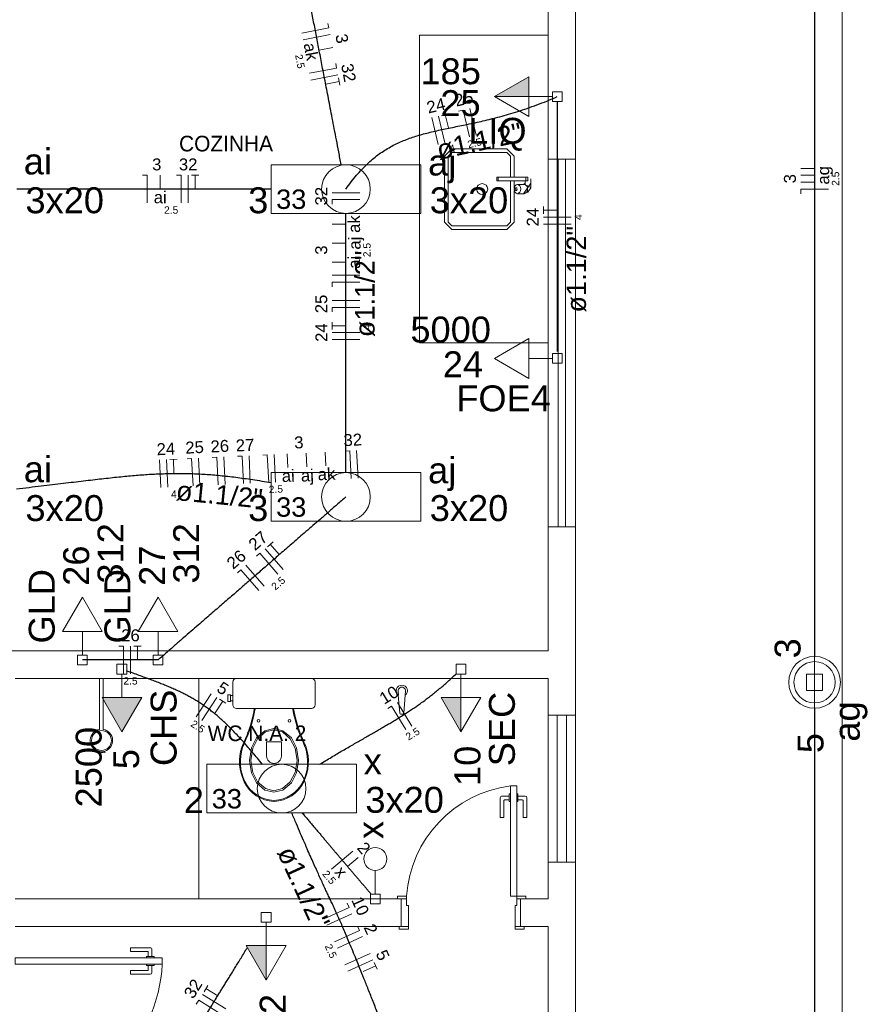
# Model space of a CAD drawing. Header units: millimetres. Extents: x -11 to 95, y -28 to 98.
# Tile 9 of 22: x 15 to 24, y 27 to 37. Entities that reach past the tile are written whole.
import ezdxf

# ---------------------------------------------------------------- set-up
doc = ezdxf.new("R2010")
doc.units = ezdxf.units.MM
doc.header["$MEASUREMENT"] = 0
doc.linetypes.add('DOT2', pattern=[3.175, 0, -3.175])
for name, color, linetype, lineweight in [('ARQ-PISO', 8, 'Continuous', 5), ('EL-Condutos', 4, 'Continuous', 30), ('EL-Fios', 9, 'Continuous', 20), ('EL-Textos condutos', 7, 'Continuous', 20), ('EL-Textos fios', 7, 'Continuous', 20), ('EL-Textos pontos', 5, 'Continuous', 20), ('MB ALVENARIA', 7, 'Continuous', 20), ('MB ESQUADRIA', 7, 'Continuous', 20), ('MB MOBILIÁRIO', 8, 'Continuous', 5), ('MB TEXTO 0', 7, 'Continuous', 20), ('P-SIMBOL', 5, 'Continuous', 20)]:
    doc.layers.add(name, color=color, linetype=linetype, lineweight=lineweight)
doc.styles.add('Arial', font='txt')
doc.styles.add('AvantGardeBkBT', font='txt')

msp = doc.modelspace()

# ---------------------------------------------------------------- hatches: boundary and pattern name
at = {"layer": 'P-SIMBOL', "linetype": 'Continuous'}
for points in [[(20.605, 36.535), (20.23, 36.535), (20.605, 36.752)], [(15.956, 29.991), (16.172, 29.616), (16.389, 29.991)], [(19.865, 29.991), (19.865, 29.616), (19.648, 29.991)], [(17.744, 27.289), (17.744, 26.914), (17.527, 27.289)]]:
    msp.add_hatch(color=256, dxfattribs=at).paths.add_polyline_path(points)

# ---------------------------------------------------------------- linework, layer by layer
at = {"layer": 'ARQ-PISO'}
msp.add_lwpolyline([(17.011, 30.2), (17.011, 27.798)], dxfattribs=at)
at = {"layer": 'EL-Condutos', "linetype": 'DOT2', "ltscale": 0.05}
msp.add_spline([(0.672, 0.103), (1.512, 4.041), (2.298, 7.726), (3.033, 11.175), (3.723, 14.407), (4.369, 17.44), (4.978, 20.293), (5.551, 22.982), (6.094, 25.527), (6.609, 27.945), (7.102, 30.254), (7.575, 32.474), (8.033, 34.62), (8.479, 36.713), (8.918, 38.769), (9.352, 40.807), (9.787, 42.846), (10.225, 44.902), (10.672, 46.994), (11.129, 49.141), (11.603, 51.36), (12.095, 53.67), (12.611, 56.088), (13.153, 58.633), (13.727, 61.322), (14.335, 64.174), (14.982, 67.208), (15.671, 70.44), (16.407, 73.889), (17.192, 77.573), (18.032, 81.511)], degree=3, dxfattribs=at)
at = {"layer": 'EL-Condutos', "linetype": 'Continuous'}
for points in [[(23.716, 40.545), (23.716, 40.064), (23.716, 39.613), (23.716, 39.19), (23.716, 38.792), (23.716, 38.417), (23.716, 38.064), (23.716, 37.73), (23.716, 37.413), (23.716, 37.111), (23.716, 36.821), (23.716, 36.542), (23.716, 36.272), (23.716, 36.008), (23.716, 35.748), (23.716, 35.491), (23.716, 35.233), (23.716, 34.974), (23.716, 34.71), (23.716, 34.439), (23.716, 34.16), (23.716, 33.871), (23.716, 33.569), (23.716, 33.252), (23.716, 32.917), (23.716, 32.564), (23.716, 32.19), (23.716, 31.792), (23.716, 31.368), (23.716, 30.917), (23.716, 30.436)], [(18.561, 35.796), (18.534, 35.933), (18.509, 36.063), (18.486, 36.185), (18.463, 36.301), (18.442, 36.411), (18.422, 36.515), (18.403, 36.614), (18.385, 36.708), (18.367, 36.799), (18.35, 36.886), (18.334, 36.971), (18.318, 37.053), (18.303, 37.133), (18.287, 37.213), (18.272, 37.292), (18.257, 37.37), (18.242, 37.45), (18.226, 37.53), (18.21, 37.613), (18.194, 37.697), (18.177, 37.784), (18.16, 37.875), (18.141, 37.969), (18.122, 38.068), (18.102, 38.172), (18.081, 38.282), (18.059, 38.398), (18.035, 38.52), (18.01, 38.65), (17.984, 38.788)], [(18.613, 35.528), (18.67, 35.606), (18.727, 35.678), (18.785, 35.742), (18.843, 35.801), (18.902, 35.853), (18.961, 35.9), (19.021, 35.942), (19.082, 35.979), (19.144, 36.013), (19.208, 36.042), (19.272, 36.069), (19.338, 36.093), (19.406, 36.114), (19.475, 36.133), (19.546, 36.151), (19.619, 36.168), (19.694, 36.184), (19.772, 36.2), (19.851, 36.216), (19.933, 36.233), (20.018, 36.251), (20.105, 36.27), (20.195, 36.292), (20.288, 36.316), (20.384, 36.343), (20.483, 36.373), (20.585, 36.407), (20.691, 36.445), (20.801, 36.487), (20.914, 36.535)], [(20.914, 36.481), (20.914, 36.351), (20.914, 36.228), (20.914, 36.113), (20.914, 36.006), (20.914, 35.904), (20.914, 35.809), (20.914, 35.718), (20.914, 35.633), (20.914, 35.551), (20.914, 35.473), (20.914, 35.398), (20.914, 35.325), (20.914, 35.254), (20.914, 35.184), (20.914, 35.115), (20.914, 35.046), (20.914, 34.976), (20.914, 34.905), (20.914, 34.833), (20.914, 34.758), (20.914, 34.68), (20.914, 34.599), (20.914, 34.514), (20.914, 34.424), (20.914, 34.33), (20.914, 34.229), (20.914, 34.122), (20.914, 34.009), (20.914, 33.888), (20.914, 33.758)], [(17.794, 35.528), (17.678, 35.528), (17.566, 35.528), (17.459, 35.528), (17.357, 35.528), (17.258, 35.528), (17.163, 35.528), (17.072, 35.528), (16.983, 35.528), (16.896, 35.528), (16.812, 35.528), (16.73, 35.528), (16.649, 35.528), (16.569, 35.528), (16.49, 35.528), (16.411, 35.528), (16.332, 35.528), (16.253, 35.528), (16.173, 35.528), (16.092, 35.528), (16.01, 35.528), (15.926, 35.528), (15.839, 35.528), (15.75, 35.528), (15.659, 35.528), (15.564, 35.528), (15.465, 35.528), (15.363, 35.528), (15.256, 35.528), (15.144, 35.528), (15.028, 35.528)], [(18.613, 32.44), (18.613, 32.57), (18.613, 32.692), (18.613, 32.807), (18.613, 32.917), (18.613, 33.02), (18.613, 33.118), (18.613, 33.211), (18.613, 33.301), (18.613, 33.386), (18.613, 33.469), (18.613, 33.548), (18.613, 33.626), (18.613, 33.702), (18.613, 33.777), (18.613, 33.852), (18.613, 33.927), (18.613, 34.002), (18.613, 34.078), (18.613, 34.156), (18.613, 34.235), (18.613, 34.318), (18.613, 34.403), (18.613, 34.493), (18.613, 34.586), (18.613, 34.684), (18.613, 34.787), (18.613, 34.897), (18.613, 35.012), (18.613, 35.134), (18.613, 35.264)], [(15.024, 32.264), (15.162, 32.28), (15.292, 32.296), (15.417, 32.31), (15.535, 32.325), (15.647, 32.338), (15.754, 32.351), (15.857, 32.363), (15.954, 32.374), (16.048, 32.384), (16.138, 32.394), (16.225, 32.402), (16.309, 32.41), (16.39, 32.416), (16.469, 32.422), (16.547, 32.426), (16.624, 32.429), (16.699, 32.431), (16.775, 32.432), (16.85, 32.432), (16.926, 32.43), (17.003, 32.427), (17.081, 32.423), (17.16, 32.417), (17.242, 32.409), (17.326, 32.401), (17.413, 32.39), (17.503, 32.378), (17.597, 32.365), (17.695, 32.349), (17.798, 32.332)], [(18.613, 32.176), (18.513, 32.09), (18.421, 32.01), (18.334, 31.934), (18.253, 31.864), (18.177, 31.798), (18.105, 31.736), (18.037, 31.677), (17.973, 31.621), (17.912, 31.569), (17.854, 31.518), (17.799, 31.47), (17.745, 31.423), (17.692, 31.377), (17.64, 31.332), (17.589, 31.288), (17.538, 31.244), (17.486, 31.199), (17.434, 31.153), (17.38, 31.106), (17.324, 31.058), (17.266, 31.007), (17.205, 30.955), (17.141, 30.899), (17.073, 30.84), (17.002, 30.778), (16.925, 30.712), (16.844, 30.642), (16.757, 30.566), (16.665, 30.486), (16.566, 30.4)], [(16.566, 30.4), (16.526, 30.4), (16.489, 30.4), (16.454, 30.4), (16.421, 30.4), (16.39, 30.4), (16.361, 30.4), (16.334, 30.4), (16.308, 30.4), (16.284, 30.4), (16.261, 30.4), (16.238, 30.4), (16.216, 30.4), (16.195, 30.4), (16.175, 30.4), (16.154, 30.4), (16.133, 30.4), (16.112, 30.4), (16.091, 30.4), (16.07, 30.4), (16.047, 30.4), (16.024, 30.4), (15.999, 30.4), (15.974, 30.4), (15.946, 30.4), (15.918, 30.4), (15.887, 30.4), (15.854, 30.4), (15.819, 30.4), (15.782, 30.4), (15.742, 30.4)], [(17.703, 29.263), (17.649, 29.33), (17.596, 29.393), (17.545, 29.452), (17.496, 29.507), (17.449, 29.56), (17.403, 29.608), (17.358, 29.654), (17.315, 29.697), (17.272, 29.738), (17.23, 29.776), (17.188, 29.811), (17.146, 29.844), (17.105, 29.876), (17.063, 29.905), (17.021, 29.933), (16.979, 29.96), (16.935, 29.985), (16.891, 30.009), (16.846, 30.033), (16.8, 30.055), (16.752, 30.077), (16.702, 30.099), (16.651, 30.121), (16.598, 30.142), (16.542, 30.164), (16.484, 30.186), (16.424, 30.208), (16.36, 30.232), (16.294, 30.256), (16.224, 30.281)], [(18.326, 29.264), (18.392, 29.304), (18.456, 29.342), (18.517, 29.379), (18.577, 29.414), (18.636, 29.448), (18.693, 29.481), (18.748, 29.513), (18.802, 29.543), (18.854, 29.574), (18.906, 29.603), (18.956, 29.632), (19.005, 29.661), (19.053, 29.689), (19.101, 29.717), (19.147, 29.745), (19.193, 29.773), (19.239, 29.802), (19.283, 29.83), (19.328, 29.86), (19.372, 29.889), (19.415, 29.92), (19.459, 29.951), (19.502, 29.984), (19.546, 30.017), (19.589, 30.052), (19.633, 30.088), (19.677, 30.126), (19.722, 30.165), (19.766, 30.206), (19.812, 30.249)], [(23.716, 29.87), (23.716, 29.434), (23.716, 29.025), (23.716, 28.641), (23.716, 28.28), (23.716, 27.94), (23.716, 27.619), (23.716, 27.316), (23.716, 27.028), (23.716, 26.753), (23.716, 26.49), (23.716, 26.236), (23.716, 25.99), (23.716, 25.75), (23.716, 25.513), (23.716, 25.279), (23.716, 25.045), (23.716, 24.808), (23.716, 24.568), (23.716, 24.322), (23.716, 24.068), (23.716, 23.805), (23.716, 23.53), (23.716, 23.242), (23.716, 22.939), (23.716, 22.618), (23.716, 22.278), (23.716, 21.917), (23.716, 21.533), (23.716, 21.124), (23.716, 20.688)], [(19.093, 26.207), (19.026, 26.38), (18.964, 26.538), (18.908, 26.682), (18.856, 26.813), (18.808, 26.933), (18.764, 27.042), (18.724, 27.141), (18.687, 27.231), (18.653, 27.313), (18.622, 27.387), (18.593, 27.455), (18.566, 27.518), (18.54, 27.576), (18.516, 27.63), (18.492, 27.682), (18.47, 27.732), (18.447, 27.78), (18.424, 27.829), (18.401, 27.878), (18.377, 27.929), (18.352, 27.983), (18.326, 28.04), (18.298, 28.102), (18.268, 28.169), (18.235, 28.242), (18.199, 28.323), (18.161, 28.411), (18.119, 28.508), (18.073, 28.616), (18.023, 28.733)], [(18.137, 28.733), (18.17, 28.695), (18.201, 28.658), (18.231, 28.623), (18.26, 28.588), (18.289, 28.554), (18.317, 28.521), (18.344, 28.489), (18.37, 28.458), (18.396, 28.428), (18.421, 28.398), (18.445, 28.369), (18.47, 28.34), (18.493, 28.312), (18.517, 28.285), (18.54, 28.257), (18.563, 28.23), (18.585, 28.204), (18.608, 28.177), (18.63, 28.151), (18.653, 28.124), (18.675, 28.098), (18.697, 28.072), (18.72, 28.045), (18.743, 28.019), (18.766, 27.992), (18.789, 27.964), (18.813, 27.937), (18.837, 27.909), (18.862, 27.88), (18.887, 27.851)], [(16.725, 25.947), (16.758, 26.001), (16.79, 26.052), (16.82, 26.101), (16.849, 26.148), (16.877, 26.194), (16.904, 26.238), (16.93, 26.28), (16.956, 26.321), (16.981, 26.362), (17.005, 26.401), (17.029, 26.44), (17.052, 26.478), (17.075, 26.515), (17.099, 26.553), (17.122, 26.59), (17.145, 26.628), (17.168, 26.666), (17.192, 26.704), (17.216, 26.744), (17.241, 26.784), (17.266, 26.824), (17.292, 26.867), (17.319, 26.91), (17.347, 26.955), (17.376, 27.002), (17.406, 27.051), (17.437, 27.101), (17.47, 27.154), (17.504, 27.21), (17.54, 27.267)]]:
    msp.add_spline(points, degree=3, dxfattribs=at)
at = {"layer": 'EL-Fios'}
for p, q in [((18.417, 37.332), (18.427, 37.283)), ((18.132, 37.226), (18.427, 37.283)), ((18.146, 37.153), (18.441, 37.21)), ((18.32, 37.042), (18.468, 37.071)), ((18.502, 36.895), (18.511, 36.846)), ((18.216, 36.789), (18.511, 36.846)), ((18.231, 36.715), (18.525, 36.772)), ((18.392, 36.67), (18.539, 36.699)), ((18.532, 36.738), (18.547, 36.659)), ((19.654, 36.331), (19.732, 36.35)), ((19.839, 36.376), (19.888, 36.388)), ((19.958, 36.096), (19.888, 36.388)), ((20.031, 36.114), (19.961, 36.405)), ((19.618, 36.014), (19.548, 36.306)), ((19.691, 36.032), (19.62, 36.323)), ((19.729, 36.195), (19.693, 36.341)), ((23.716, 35.753), (23.566, 35.753)), ((16.398, 35.678), (16.448, 35.678)), ((16.448, 35.378), (16.448, 35.678)), ((16.59, 35.528), (16.59, 35.678)), ((16.769, 35.678), (16.819, 35.678)), ((16.819, 35.378), (16.819, 35.678)), ((16.894, 35.378), (16.894, 35.678)), ((16.929, 35.678), (17.009, 35.678)), ((16.969, 35.528), (16.969, 35.678)), ((23.716, 35.678), (23.566, 35.678)), ((23.716, 35.603), (23.566, 35.603)), ((23.866, 35.528), (23.566, 35.528)), ((23.566, 35.478), (23.566, 35.528)), ((18.762, 35.489), (18.462, 35.489)), ((18.762, 35.413), (18.462, 35.413)), ((18.462, 35.364), (18.462, 35.413)), ((20.764, 35.257), (20.764, 35.337)), ((20.914, 35.297), (20.764, 35.297)), ((21.064, 35.222), (20.764, 35.222)), ((18.613, 35.147), (18.462, 35.147)), ((21.064, 35.147), (20.764, 35.147)), ((18.613, 34.939), (18.462, 34.939)), ((18.613, 34.731), (18.462, 34.731)), ((18.762, 34.59), (18.462, 34.59)), ((18.762, 34.514), (18.462, 34.514)), ((18.462, 34.465), (18.462, 34.514)), ((18.762, 34.315), (18.462, 34.315)), ((18.762, 34.239), (18.462, 34.239)), ((18.462, 34.19), (18.462, 34.239)), ((18.462, 33.999), (18.462, 34.08)), ((18.613, 34.039), (18.462, 34.039)), ((18.762, 33.965), (18.462, 33.965)), ((18.762, 33.889), (18.462, 33.889)), ((17.022, 32.299), (17.007, 32.598)), ((17.157, 32.605), (17.207, 32.608)), ((17.221, 32.308), (17.207, 32.608)), ((17.296, 32.312), (17.282, 32.611)), ((17.432, 32.618), (17.482, 32.621)), ((17.496, 32.321), (17.482, 32.621)), ((17.571, 32.325), (17.557, 32.624)), ((17.707, 32.632), (17.756, 32.634)), ((17.771, 32.334), (17.756, 32.634)), ((17.846, 32.338), (17.831, 32.638)), ((17.98, 32.495), (17.973, 32.644)), ((18.188, 32.504), (18.18, 32.654)), ((18.395, 32.514), (18.388, 32.664)), ((18.605, 32.674), (18.654, 32.677)), ((18.669, 32.377), (18.654, 32.677)), ((18.744, 32.381), (18.729, 32.68)), ((16.597, 32.278), (16.583, 32.578)), ((16.672, 32.282), (16.658, 32.582)), ((16.693, 32.583), (16.773, 32.587)), ((16.74, 32.435), (16.733, 32.585)), ((16.883, 32.592), (16.932, 32.595)), ((16.947, 32.295), (16.932, 32.595)), ((17.759, 31.634), (17.819, 31.686)), ((17.887, 31.547), (17.789, 31.66)), ((17.638, 31.529), (17.676, 31.562)), ((17.872, 31.335), (17.676, 31.562)), ((17.929, 31.384), (17.732, 31.611)), ((17.721, 31.204), (17.524, 31.431)), ((17.43, 31.349), (17.468, 31.381)), ((17.665, 31.155), (17.468, 31.381)), ((16.141, 30.55), (16.191, 30.55)), ((16.191, 30.25), (16.191, 30.55)), ((16.266, 30.25), (16.266, 30.55)), ((16.301, 30.55), (16.381, 30.55)), ((16.341, 30.4), (16.341, 30.55)), ((16.98, 29.781), (17.144, 30.032)), ((17.042, 29.74), (17.207, 29.991)), ((17.187, 29.824), (17.27, 29.95)), ((17.236, 29.972), (17.303, 29.928)), ((19.33, 29.681), (19.174, 29.937)), ((19.067, 29.872), (19.11, 29.898)), ((19.266, 29.642), (19.11, 29.898)), ((18.457, 28.123), (18.686, 28.317)), ((18.629, 28.152), (18.744, 28.249)), ((18.374, 27.581), (18.647, 27.705)), ((18.626, 27.75), (18.647, 27.705)), ((18.405, 27.512), (18.678, 27.637)), ((18.488, 27.33), (18.761, 27.455)), ((18.74, 27.5), (18.761, 27.455)), ((18.519, 27.262), (18.792, 27.387)), ((18.602, 27.08), (18.875, 27.205)), ((18.633, 27.012), (18.906, 27.136)), ((18.801, 27.006), (18.937, 27.068)), ((18.921, 27.105), (18.954, 27.032)), ((17.067, 26.788), (17.109, 26.856)), ((17.216, 26.743), (17.088, 26.822)), ((17.304, 26.6), (17.049, 26.758)), ((16.983, 26.651), (17.009, 26.694)), ((17.265, 26.537), (17.009, 26.694))]:
    msp.add_line(p, q, dxfattribs=at)
at = {"layer": 'MB ALVENARIA'}
for p, q in [((23.716, 48.752), (23.716, 0.3)), ((20.814, 35.853), (20.814, 39.055)), ((21.114, 35.853), (21.114, 39.055)), ((20.814, 30.5), (20.814, 31.851)), ((21.114, 29.799), (21.114, 31.851)), ((20.814, 29.799), (20.814, 30.2)), ((20.814, 27.798), (20.814, 28.198)), ((21.114, 25.436), (21.114, 28.198))]:
    msp.add_line(p, q, dxfattribs=at)
at = {"layer": 'MB ALVENARIA', "linetype": 'Continuous'}
msp.add_line((24.016, 48.752), (24.016, 0), dxfattribs=at)
at = {"layer": 'MB ALVENARIA'}
for points in [[(20.814, 35.853), (21.114, 35.853)], [(20.814, 31.851), (21.114, 31.851)], [(12.008, 30.5), (20.814, 30.5)], [(15.01, 30.2), (20.814, 30.2)], [(20.814, 29.799), (21.114, 29.799)], [(20.814, 28.198), (21.114, 28.198)], [(15.01, 27.798), (19.213, 27.798)], [(19.213, 27.498), (19.213, 27.798)], [(20.513, 27.798), (20.814, 27.798)], [(20.814, 27.798), (20.513, 27.798), (20.513, 27.498)], [(15.01, 27.498), (19.213, 27.498)], [(20.513, 27.498), (20.814, 27.498)], [(20.814, 27.498), (20.814, 25.436)]]:
    msp.add_lwpolyline(points, dxfattribs=at)
at = {"layer": 'MB ESQUADRIA'}
for p, q in [((20.293, 28.898), (20.293, 28.684)), ((20.293, 28.898), (20.293, 28.684)), ((20.39, 28.918), (20.313, 28.918)), ((20.39, 28.918), (20.313, 28.918)), ((20.333, 28.684), (20.333, 28.868)), ((20.333, 28.684), (20.333, 28.868)), ((20.343, 28.878), (20.39, 28.878)), ((20.343, 28.878), (20.39, 28.878)), ((20.403, 28.943), (20.39, 28.943)), ((20.39, 28.943), (20.39, 28.858)), ((20.403, 28.943), (20.39, 28.943)), ((20.39, 28.943), (20.39, 28.858)), ((20.39, 28.858), (20.403, 28.858)), ((20.39, 28.858), (20.403, 28.858)), ((20.473, 28.943), (20.486, 28.943)), ((20.473, 28.943), (20.486, 28.943)), ((20.486, 28.858), (20.473, 28.858)), ((20.486, 28.858), (20.473, 28.858)), ((20.486, 28.943), (20.486, 28.858)), ((20.486, 28.943), (20.486, 28.858)), ((20.486, 28.918), (20.563, 28.918)), ((20.486, 28.918), (20.563, 28.918)), ((20.533, 28.878), (20.486, 28.878)), ((20.533, 28.878), (20.486, 28.878)), ((20.543, 28.684), (20.543, 28.868)), ((20.543, 28.684), (20.543, 28.868)), ((20.583, 28.898), (20.583, 28.684)), ((20.583, 28.898), (20.583, 28.684)), ((20.293, 28.684), (20.333, 28.684)), ((20.293, 28.684), (20.333, 28.684)), ((20.583, 28.684), (20.543, 28.684)), ((20.583, 28.684), (20.543, 28.684)), ((19.273, 27.798), (19.223, 27.798)), ((19.273, 27.798), (19.223, 27.798)), ((19.273, 27.728), (19.273, 27.798)), ((19.273, 27.728), (19.273, 27.798)), ((20.473, 27.798), (20.524, 27.798)), ((20.473, 27.798), (20.524, 27.798)), ((20.473, 27.798), (20.524, 27.798)), ((20.473, 27.798), (20.524, 27.798)), ((20.474, 27.728), (20.474, 27.798)), ((20.474, 27.728), (20.474, 27.798)), ((20.474, 27.728), (20.474, 27.798)), ((20.474, 27.728), (20.474, 27.798)), ((19.273, 27.728), (19.293, 27.728)), ((19.273, 27.728), (19.293, 27.728)), ((19.293, 27.728), (19.293, 27.498)), ((19.293, 27.728), (19.293, 27.498)), ((20.454, 27.728), (20.454, 27.498)), ((20.474, 27.728), (20.454, 27.728)), ((20.454, 27.728), (20.454, 27.498)), ((20.474, 27.728), (20.454, 27.728)), ((20.454, 27.728), (20.454, 27.498)), ((20.474, 27.728), (20.454, 27.728)), ((20.454, 27.728), (20.454, 27.498)), ((20.474, 27.728), (20.454, 27.728)), ((19.293, 27.498), (19.222, 27.498)), ((19.293, 27.498), (19.222, 27.498)), ((20.454, 27.498), (20.524, 27.498)), ((20.454, 27.498), (20.524, 27.498)), ((20.454, 27.498), (20.524, 27.498)), ((20.454, 27.498), (20.524, 27.498)), ((16.266, 27.267), (16.266, 27.227)), ((16.48, 27.267), (16.266, 27.267)), ((16.5, 27.17), (16.5, 27.247)), ((16.266, 27.227), (16.45, 27.227)), ((16.44, 27.17), (16.44, 27.157)), ((16.525, 27.17), (16.44, 27.17)), ((16.46, 27.217), (16.46, 27.17)), ((16.525, 27.157), (16.525, 27.17)), ((16.44, 27.074), (16.44, 27.087)), ((16.525, 27.074), (16.44, 27.074)), ((16.46, 27.027), (16.46, 27.074)), ((16.5, 27.074), (16.5, 26.997)), ((16.525, 27.087), (16.525, 27.074)), ((16.266, 26.977), (16.266, 27.017)), ((16.266, 27.017), (16.45, 27.017)), ((16.48, 26.977), (16.266, 26.977))]:
    msp.add_line(p, q, dxfattribs=at)
at = {"layer": 'MB ESQUADRIA', "linetype": 'Continuous'}
for points in [[(20.814, 31.851), (20.814, 35.853)], [(20.924, 31.851), (20.924, 35.853)], [(21.004, 31.851), (21.004, 35.853)], [(21.114, 35.853), (21.114, 31.851)], [(20.814, 28.198), (20.814, 29.799)], [(20.914, 28.198), (20.914, 29.799)], [(21.014, 28.198), (21.014, 29.799)], [(21.114, 28.198), (21.114, 29.799)]]:
    msp.add_lwpolyline(points, dxfattribs=at)
at = {"layer": 'MB ESQUADRIA'}
for points in [[(20.403, 29.029), (20.403, 27.828), (20.473, 27.828), (20.473, 29.029), (20.403, 29.029)], [(19.223, 27.798), (19.173, 27.798), (19.173, 27.828), (19.273, 27.828), (19.273, 27.798), (19.273, 27.798)], [(19.223, 27.798), (19.173, 27.798), (19.173, 27.828), (19.273, 27.828), (19.273, 27.798), (19.273, 27.798)], [(20.524, 27.798), (20.573, 27.798), (20.573, 27.828), (20.473, 27.828), (20.473, 27.798), (20.474, 27.798)], [(20.524, 27.798), (20.573, 27.798), (20.573, 27.828), (20.473, 27.828), (20.473, 27.798), (20.474, 27.798)], [(20.524, 27.798), (20.573, 27.798), (20.573, 27.828), (20.473, 27.828), (20.473, 27.798), (20.474, 27.798)], [(20.524, 27.798), (20.573, 27.798), (20.573, 27.828), (20.473, 27.828), (20.473, 27.798), (20.474, 27.798)], [(19.293, 27.498), (19.293, 27.468), (19.193, 27.468), (19.193, 27.498), (19.222, 27.498)], [(19.293, 27.498), (19.293, 27.468), (19.193, 27.468), (19.193, 27.498), (19.222, 27.498)], [(20.454, 27.498), (20.454, 27.468), (20.554, 27.468), (20.554, 27.498), (20.524, 27.498)], [(20.454, 27.498), (20.454, 27.468), (20.554, 27.468), (20.554, 27.498), (20.524, 27.498)], [(20.454, 27.498), (20.454, 27.468), (20.554, 27.468), (20.554, 27.498), (20.524, 27.498)], [(20.454, 27.498), (20.454, 27.468), (20.554, 27.468), (20.554, 27.498), (20.524, 27.498)]]:
    msp.add_lwpolyline(points, dxfattribs=at)
msp.add_lwpolyline([(15.01, 27.087), (16.611, 27.087), (16.611, 27.158), (15.01, 27.158), (15.01, 27.087)], close=True, dxfattribs=at)
at = {"layer": 'MB ESQUADRIA', "linetype": 'Continuous'}
for centre, radius, start, end in [((20.568, 27.741), 1.298, 97.2854, 176.16), ((20.568, 27.741), 1.298, 97.2854, 176.16), ((15.008, 27.161), 1.605, 271.141, 357.349)]:
    msp.add_arc(centre, radius, start, end, dxfattribs=at)
at = {"layer": 'MB ESQUADRIA'}
for centre, radius, start, end in [((20.313, 28.898), 0.02, 90.0289, 180.029), ((20.313, 28.898), 0.02, 90.0289, 180.029), ((20.343, 28.868), 0.01, 90.0289, 180.029), ((20.343, 28.868), 0.01, 90.0289, 180.029), ((20.533, 28.868), 0.01, 0.0289, 90.0289), ((20.533, 28.868), 0.01, 0.0289, 90.0289), ((20.563, 28.898), 0.02, 0.0289, 90.0289), ((20.563, 28.898), 0.02, 0.0289, 90.0289), ((16.48, 27.247), 0.02, 359.971, 89.9711), ((16.45, 27.217), 0.01, 359.971, 89.9711), ((16.45, 27.027), 0.01, 269.971, 359.971), ((16.48, 26.997), 0.02, 269.971, 359.971)]:
    msp.add_arc(centre, radius, start, end, dxfattribs=at)
at = {"layer": 'MB MOBILIÁRIO'}
for p, q in [((19.413, 33.852), (19.413, 37.204)), ((19.413, 37.204), (20.814, 37.204)), ((20.814, 35.853), (20.814, 37.204)), ((19.413, 33.852), (20.814, 33.852)), ((15.93, 29.643), (15.93, 30.2)), ((15.97, 30.2), (15.93, 30.2)), ((15.97, 29.643), (15.97, 30.2)), ((17.422, 30.2), (18.237, 30.2)), ((19.182, 30.059), (19.185, 30.016)), ((19.26, 30.059), (19.257, 30.016)), ((19.183, 30.016), (19.2, 29.82)), ((19.257, 30.016), (19.242, 29.82)), ((19.21, 29.811), (19.231, 29.811)), ((15.91, 29.396), (15.913, 29.407)), ((15.95, 29.389), (15.95, 29.401)), ((15.95, 29.389), (15.95, 29.401)), ((15.986, 29.407), (15.988, 29.396))]:
    msp.add_line(p, q, dxfattribs=at)
for points in [[(20.446, 35.658), (20.446, 35.888), (20.366, 35.968), (20.366, 35.968), (19.766, 35.968), (19.686, 35.888), (19.686, 35.888), (19.686, 35.168), (19.766, 35.088), (19.766, 35.088), (20.366, 35.088), (20.446, 35.168), (20.446, 35.168), (20.446, 35.513)], [(20.406, 35.658), (20.406, 35.888), (20.366, 35.928), (20.366, 35.928), (19.766, 35.928), (19.726, 35.888), (19.726, 35.888), (19.726, 35.168), (19.766, 35.128), (19.766, 35.128), (20.366, 35.128), (20.406, 35.168), (20.406, 35.168), (20.406, 35.618)], [(20.254, 35.618), (20.254, 35.658), (20.254, 35.658)], [(20.594, 35.658), (20.254, 35.658)], [(20.594, 35.618), (20.254, 35.618)], [(20.27, 35.618), (20.27, 35.658), (20.27, 35.658)], [(20.446, 35.543), (20.446, 35.618)], [(20.565, 35.618), (20.565, 35.576)], [(20.572, 35.658), (20.572, 35.618), (20.572, 35.618)], [(20.581, 35.493), (20.594, 35.493), (20.627, 35.543), (20.627, 35.543), (20.625, 35.551), (20.625, 35.551), (20.625, 35.638)], [(20.594, 35.658), (20.594, 35.618), (20.594, 35.618)], [(20.48, 35.578), (20.467, 35.575), (20.467, 35.575), (20.455, 35.563), (20.455, 35.563), (20.448, 35.548), (20.448, 35.548), (20.445, 35.528), (20.445, 35.528), (20.448, 35.508), (20.448, 35.508), (20.455, 35.493), (20.455, 35.493), (20.467, 35.482), (20.467, 35.482), (20.48, 35.478), (20.48, 35.478), (20.493, 35.482), (20.493, 35.482), (20.505, 35.493), (20.505, 35.493), (20.513, 35.508), (20.513, 35.508), (20.516, 35.528), (20.516, 35.528), (20.513, 35.548), (20.513, 35.548), (20.505, 35.563), (20.505, 35.563), (20.493, 35.575), (20.493, 35.575), (20.48, 35.578), (20.48, 35.578)], [(20.465, 35.513), (20.469, 35.514), (20.469, 35.514), (20.473, 35.518), (20.473, 35.518), (20.475, 35.522), (20.475, 35.522), (20.476, 35.528), (20.476, 35.528), (20.475, 35.534), (20.475, 35.534), (20.473, 35.539), (20.473, 35.539), (20.469, 35.542), (20.469, 35.542), (20.465, 35.543), (20.465, 35.543), (20.461, 35.542), (20.461, 35.542), (20.458, 35.539), (20.458, 35.539), (20.455, 35.534), (20.455, 35.534), (20.455, 35.528), (20.455, 35.528), (20.455, 35.522), (20.455, 35.522), (20.458, 35.518), (20.458, 35.518), (20.461, 35.514), (20.461, 35.514), (20.465, 35.513), (20.465, 35.513)], [(20.48, 35.478), (20.555, 35.478), (20.568, 35.482), (20.568, 35.482), (20.58, 35.493), (20.58, 35.493), (20.588, 35.508), (20.588, 35.508), (20.591, 35.528), (20.591, 35.528), (20.588, 35.548), (20.588, 35.548), (20.58, 35.563), (20.58, 35.563), (20.568, 35.575), (20.568, 35.575), (20.555, 35.578), (20.555, 35.578), (20.48, 35.578)], [(20.546, 35.578), (20.565, 35.592), (20.565, 35.592)], [(20.625, 35.592), (20.546, 35.478), (20.546, 35.478)], [(20.625, 35.546), (20.594, 35.563), (20.594, 35.563), (20.581, 35.563)], [(17.422, 30.2), (17.422, 30.2), (17.406, 30.197), (17.393, 30.188), (17.384, 30.175), (17.381, 30.16), (17.381, 29.912), (17.381, 29.912), (17.384, 29.896), (17.393, 29.883), (17.406, 29.874), (17.422, 29.871), (17.829, 29.871)], [(18.237, 30.2), (18.237, 30.2), (18.253, 30.197), (18.264, 30.188), (18.273, 30.175), (18.276, 30.16), (18.276, 29.912), (18.276, 29.912), (18.273, 29.896), (18.264, 29.883), (18.253, 29.874), (18.237, 29.871), (17.829, 29.871)], [(17.356, 29.949), (17.326, 29.949), (17.326, 29.985), (17.326, 30.021), (17.356, 30.021), (17.356, 30.015), (17.381, 30.015)], [(17.356, 30.015), (17.356, 29.955)], [(17.356, 29.955), (17.381, 29.955)], [(17.356, 29.949), (17.356, 29.955)], [(17.624, 29.87), (17.624, 29.87), (17.624, 29.871)], [(18.034, 29.87), (18.034, 29.87), (18.033, 29.871)], [(17.829, 29.655), (17.73, 29.63), (17.73, 29.63), (17.64, 29.553), (17.64, 29.553), (17.583, 29.444), (17.583, 29.444), (17.562, 29.307), (17.562, 29.307), (17.583, 29.17), (17.583, 29.17), (17.64, 29.061), (17.64, 29.061), (17.73, 28.984), (17.73, 28.984), (17.829, 28.959), (17.829, 28.959), (17.927, 28.984), (17.927, 28.984), (18.018, 29.061), (18.018, 29.061), (18.074, 29.17), (18.074, 29.17), (18.096, 29.307), (18.096, 29.307), (18.074, 29.444), (18.074, 29.444), (18.018, 29.553), (18.018, 29.553), (17.927, 29.63), (17.927, 29.63), (17.829, 29.655), (17.829, 29.655)], [(17.829, 29.639), (17.737, 29.616), (17.737, 29.616), (17.651, 29.543), (17.651, 29.543), (17.597, 29.439), (17.597, 29.439), (17.576, 29.307), (17.576, 29.307), (17.597, 29.176), (17.597, 29.176), (17.651, 29.072), (17.651, 29.072), (17.737, 28.999), (17.737, 28.999), (17.829, 28.975), (17.829, 28.975), (17.92, 28.999), (17.92, 28.999), (18.006, 29.072), (18.006, 29.072), (18.061, 29.176), (18.061, 29.176), (18.081, 29.307), (18.081, 29.307), (18.061, 29.439), (18.061, 29.439), (18.006, 29.543), (18.006, 29.543), (17.92, 29.616), (17.92, 29.616), (17.829, 29.639), (17.829, 29.639)], [(17.748, 29.354), (17.748, 29.509), (17.83, 29.509)], [(17.91, 29.354), (17.91, 29.509), (17.829, 29.509)]]:
    msp.add_lwpolyline(points, dxfattribs=at)
for centre, radius in [((20.096, 35.528), 0.06), ((17.661, 29.738), 0.015), ((17.998, 29.738), 0.015), ((15.95, 29.523), 0.108)]:
    msp.add_circle(centre, radius, dxfattribs=at)
for centre, radius, start, end in [((19.221, 30.065), 0.0619, 307.138, 232.862), ((19.221, 30.065), 0.0395, 351.107, 188.893), ((16.111, 30.132), 1.526, 339.691, 350.163), ((16.111, 30.132), 1.536, 339.691, 350.163), ((19.546, 30.132), 1.536, 189.837, 200.309), ((19.546, 30.132), 1.526, 189.837, 200.309), ((19.21, 29.821), 0.01, 184.446, 270), ((19.231, 29.821), 0.01, 270, 355.554), ((15.95, 29.523), 0.122, 99.4687, 252.612), ((15.95, 29.523), 0.122, 286.991, 80.5313), ((-35.831, 51.691), 57.764, 337.354, 337.518), ((-32.954, 50.493), 54.656, 337.351, 337.526), ((68.611, 50.493), 54.656, 202.474, 202.649), ((71.489, 51.691), 57.764, 202.482, 202.646), ((15.911, 29.395), 0.000971, 162.612, 276.021), ((15.919, 29.317), 0.0776, 66.6467, 96.0213), ((15.95, 29.523), 0.122, 252.612, 286.991), ((15.981, 29.317), 0.0776, 84.7105, 113.353), ((15.988, 29.395), 0.000971, 264.711, 16.9908), ((17.964, 29.293), 0.51, 162.09, 205.446), ((17.957, 29.292), 0.494, 161.867, 205.762), ((17.701, 29.292), 0.494, 334.238, 18.133), ((17.694, 29.293), 0.51, 334.554, 17.9096), ((17.829, 29.354), 0.0809, 180, 0), ((17.845, 29.239), 0.38, 205.762, 267.208), ((17.845, 29.239), 0.37, 205.762, 267.208), ((17.812, 29.239), 0.37, 272.792, 334.238), ((17.812, 29.239), 0.38, 272.792, 334.238)]:
    msp.add_arc(centre, radius, start, end, dxfattribs=at)
at = {"layer": 'P-SIMBOL'}
for p, q in [((20.23, 36.535), (20.605, 36.752)), ((20.605, 36.752), (20.605, 36.319)), ((20.861, 36.482), (20.861, 36.588)), ((20.861, 36.588), (20.967, 36.588)), ((20.967, 36.588), (20.967, 36.482)), ((20.23, 36.535), (20.605, 36.535)), ((20.605, 36.319), (20.23, 36.535)), ((20.605, 36.535), (20.861, 36.535)), ((20.967, 36.482), (20.861, 36.482)), ((17.797, 35.793), (19.428, 35.793)), ((17.797, 35.793), (17.797, 35.263)), ((19.428, 35.793), (19.428, 35.263)), ((17.797, 35.263), (19.428, 35.263)), ((20.23, 33.684), (20.605, 33.9)), ((20.605, 33.9), (20.605, 33.467)), ((20.605, 33.467), (20.23, 33.684)), ((20.605, 33.684), (20.861, 33.684)), ((20.861, 33.631), (20.861, 33.737)), ((20.861, 33.737), (20.967, 33.737)), ((20.967, 33.737), (20.967, 33.631)), ((20.967, 33.631), (20.861, 33.631)), ((17.797, 32.441), (19.428, 32.441)), ((17.797, 32.441), (17.797, 31.911)), ((19.428, 32.441), (19.428, 31.911)), ((17.797, 31.911), (19.428, 31.911)), ((15.526, 30.709), (15.742, 31.084)), ((15.742, 31.084), (15.959, 30.709)), ((16.349, 30.709), (16.566, 31.084)), ((16.566, 31.084), (16.782, 30.709)), ((15.959, 30.709), (15.526, 30.709)), ((15.742, 30.709), (15.742, 30.453)), ((16.782, 30.709), (16.349, 30.709)), ((16.566, 30.709), (16.566, 30.453)), ((15.689, 30.453), (15.795, 30.453)), ((15.689, 30.347), (15.689, 30.453)), ((15.795, 30.453), (15.795, 30.347)), ((16.513, 30.453), (16.619, 30.453)), ((16.513, 30.347), (16.513, 30.453)), ((16.619, 30.453), (16.619, 30.347)), ((15.795, 30.347), (15.689, 30.347)), ((16.119, 30.353), (16.225, 30.353)), ((16.119, 30.247), (16.119, 30.353)), ((16.225, 30.353), (16.225, 30.247)), ((16.619, 30.347), (16.513, 30.347)), ((19.812, 30.353), (19.918, 30.353)), ((19.812, 30.247), (19.812, 30.353)), ((19.918, 30.353), (19.918, 30.247)), ((16.225, 30.247), (16.119, 30.247)), ((16.172, 29.991), (16.172, 30.247)), ((19.918, 30.247), (19.812, 30.247)), ((19.865, 29.991), (19.865, 30.247)), ((23.628, 30.068), (23.628, 30.245)), ((23.628, 30.245), (23.804, 30.245)), ((23.804, 30.245), (23.804, 30.068)), ((23.804, 30.068), (23.628, 30.068)), ((16.172, 29.616), (15.956, 29.991)), ((15.956, 29.991), (16.389, 29.991)), ((16.389, 29.991), (16.172, 29.616)), ((19.865, 29.616), (19.648, 29.991)), ((19.648, 29.991), (20.081, 29.991)), ((19.865, 29.616), (19.865, 29.991)), ((20.081, 29.991), (19.865, 29.616)), ((17.096, 29.264), (18.728, 29.264)), ((17.096, 29.264), (17.096, 28.734)), ((18.728, 29.264), (18.728, 28.734)), ((17.096, 28.734), (18.728, 28.734)), ((18.932, 28.108), (18.932, 27.851)), ((18.879, 27.851), (18.985, 27.851)), ((18.879, 27.745), (18.879, 27.851)), ((18.985, 27.851), (18.985, 27.745)), ((18.985, 27.745), (18.879, 27.745)), ((17.69, 27.651), (17.797, 27.651)), ((17.69, 27.545), (17.69, 27.651)), ((17.797, 27.651), (17.797, 27.545)), ((17.797, 27.545), (17.69, 27.545)), ((17.744, 27.289), (17.744, 27.545)), ((17.744, 26.914), (17.527, 27.289)), ((17.527, 27.289), (17.96, 27.289)), ((17.744, 26.914), (17.744, 27.289)), ((17.96, 27.289), (17.744, 26.914))]:
    msp.add_line(p, q, dxfattribs=at)
for centre, radius in [((18.613, 35.528), 0.265), ((18.613, 32.176), 0.265), ((23.716, 30.157), 0.282), ((23.716, 30.157), 0.225), ((17.912, 28.999), 0.265), ((18.932, 28.233), 0.125)]:
    msp.add_circle(centre, radius, dxfattribs=at)

# ---------------------------------------------------------------- texts
at = {"layer": 'EL-Textos condutos', "char_height": 0.2118, "width": 1.77912, "attachment_point": 8, "line_spacing_factor": 0.798, "style": 'Arial'}
for insert, rotation in [((20.089, 35.942), 12.3873), ((21.232, 34.655), 90.0002), ((18.93, 34.387), 90.0002), ((17.223, 32.09), 354.3506), ((18.051, 27.877), 294.7286)]:
    msp.add_mtext('ø1.1/2"', dxfattribs=dict(at, insert=insert, rotation=rotation))
at = {"layer": 'EL-Textos fios', "attachment_point": 8, "line_spacing_factor": 0.798, "style": 'Arial'}
for s, insert, char_height, width, rotation in [('3', (18.504, 37.154), 0.13, 0.156, 280.9212), ('ak', (18.167, 37.013), 0.13, 0.312, 280.9212), ('2.5', (18.072, 36.911), 0.08, 0.288, 280.9212), ('32', (18.576, 36.782), 0.13, 0.312, 280.9212), ('25', (19.912, 36.447), 0.13, 0.312, 13.5619), ('24', (19.608, 36.374), 0.13, 0.312, 13.5619), ('4', (19.78, 35.931), 0.08, 0.096, 13.5619), ('2.5', (20.023, 35.989), 0.08, 0.288, 13.5619), ('ag', (23.915, 35.678), 0.13, 0.312, 90.0002), ('2.5', (23.985, 35.641), 0.08, 0.288, 90.0002), ('3', (23.514, 35.641), 0.13, 0.156, 90.0002), ('32', (18.41, 35.451), 0.13, 0.312, 90.0002), ('24', (20.712, 35.222), 0.13, 0.312, 90.0002), ('ak', (18.768, 35.147), 0.13, 0.312, 90.0002), ('4', (21.183, 35.222), 0.08, 0.096, 90.0002), ('aj', (18.811, 34.939), 0.13, 0.312, 90.0002), ('3', (18.41, 34.864), 0.13, 0.156, 90.0002), ('2.5', (18.882, 34.864), 0.08, 0.288, 90.0002), ('ai', (18.768, 34.731), 0.13, 0.312, 90.0002), ('25', (18.41, 34.277), 0.13, 0.312, 90.0002), ('24', (18.41, 33.965), 0.13, 0.312, 90.0002), ('4', (18.882, 34.027), 0.08, 0.096, 90.0002), ('25', (16.967, 32.649), 0.13, 0.312, 2.7273), ('26', (17.242, 32.662), 0.13, 0.312, 2.7273), ('27', (17.517, 32.675), 0.13, 0.312, 2.7273), ('3', (18.103, 32.703), 0.13, 0.156, 2.7273), ('32', (18.69, 32.731), 0.13, 0.312, 2.7273), ('24', (16.655, 32.634), 0.13, 0.312, 2.7273), ('ai', (17.987, 32.339), 0.13, 0.312, 2.7273), ('ak', (18.403, 32.359), 0.13, 0.312, 2.7273), ('aj', (18.197, 32.306), 0.13, 0.312, 2.7273), ('2.5', (17.851, 32.219), 0.08, 0.288, 2.7273), ('4', (16.74, 32.166), 0.08, 0.096, 2.7273), ('27', (17.698, 31.65), 0.13, 0.312, 40.9493), ('26', (17.462, 31.445), 0.13, 0.312, 40.9493), ('2.5', (17.903, 31.204), 0.08, 0.288, 40.9493), ('5', (17.236, 30.035), 0.13, 0.156, 326.7406), ('10', (19.115, 29.962), 0.13, 0.312, 31.4382), ('2.5', (16.977, 29.641), 0.08, 0.288, 326.7406), ('2.5', (19.36, 29.56), 0.08, 0.288, 31.4382), ('2', (18.759, 28.311), 0.13, 0.156, 310.2624), ('2.5', (18.399, 28.007), 0.08, 0.288, 310.2624), ('x', (18.51, 28.051), 0.13, 0.156, 310.2624), ('10', (18.709, 27.693), 0.13, 0.312, 294.5118), ('2', (18.824, 27.442), 0.13, 0.156, 294.5118), ('2.5', (18.411, 27.213), 0.08, 0.288, 294.5118), ('5', (18.953, 27.158), 0.13, 0.156, 294.5118), ('32', (17.004, 26.786), 0.13, 0.312, 58.3214)]:
    msp.add_mtext(s, dxfattribs=dict(at, insert=insert, char_height=char_height, width=width, rotation=rotation))
for s, insert, char_height, width in [('3', (16.552, 35.73), 0.13, 0.156), ('32', (16.894, 35.73), 0.13, 0.312), ('ai', (16.59, 35.372), 0.13, 0.312), ('2.5', (16.709, 35.259), 0.08, 0.288), ('26', (16.266, 30.602), 0.13, 0.312), ('2.5', (16.266, 30.131), 0.08, 0.288)]:
    msp.add_mtext(s, dxfattribs=dict(at, insert=insert, char_height=char_height, width=width))
at = {"layer": 'EL-Textos pontos', "line_spacing_factor": 0.798, "style": 'Arial'}
for s, insert, char_height, width, attachment_point in [('185', (19.753, 36.666), 0.2824, 1.01664, 8), ('25', (19.86, 36.319), 0.2824, 0.67776, 8), ('LIQ', (20.262, 35.944), 0.2824, 1.01664, 8), ('ai', (15.104, 35.684), 0.2824, 0.67776, 7), ('aj', (19.507, 35.591), 0.2824, 0.67776, 7), ('3x20', (15.122, 35.261), 0.2824, 1.35552, 7), ('3', (17.548, 35.261), 0.282, 0.33888, 7), ('3x20', (19.525, 35.261), 0.2824, 1.35552, 7), ('5000', (19.753, 33.853), 0.2824, 1.35552, 8), ('24', (19.887, 33.479), 0.2824, 0.67776, 8), ('FOE4', (20.329, 33.104), 0.2824, 1.35552, 8), ('ai', (15.104, 32.332), 0.2824, 0.67776, 7), ('aj', (19.507, 32.239), 0.2824, 0.67776, 7), ('3x20', (15.122, 31.909), 0.2824, 1.35552, 7), ('3', (17.548, 31.909), 0.282, 0.33888, 7), ('3x20', (19.525, 31.909), 0.2824, 1.35552, 7), ('x', (18.806, 29.155), 0.282, 0.33888, 7), ('2', (16.847, 28.732), 0.282, 0.33888, 7), ('3x20', (18.824, 28.732), 0.2824, 1.35552, 7)]:
    msp.add_mtext(s, dxfattribs=dict(at, insert=insert, char_height=char_height, width=width, attachment_point=attachment_point))
at = {"layer": 'EL-Textos pontos', "rotation": 90.0002, "line_spacing_factor": 0.798, "style": 'Arial'}
for s, insert, char_height, width, attachment_point in [('312', (16.194, 31.561), 0.2824, 1.01664, 8), ('312', (17.018, 31.561), 0.2824, 1.01664, 8), ('26', (15.82, 31.427), 0.2824, 0.67776, 8), ('27', (16.643, 31.427), 0.2824, 0.67776, 8), ('GLD', (15.445, 30.985), 0.2824, 1.01664, 8), ('GLD', (16.269, 30.985), 0.2824, 1.01664, 8), ('3', (23.567, 30.527), 0.282, 0.33888, 8), ('CHS', (16.772, 29.661), 0.2824, 1.01664, 8), ('SEC', (20.456, 29.648), 0.2824, 1.01664, 8), ('ag', (24.293, 29.73), 0.2824, 0.67776, 8), ('2500', (15.956, 29.233), 0.2824, 1.35552, 8), ('5', (23.817, 29.495), 0.282, 0.33888, 8), ('5', (16.364, 29.32), 0.282, 0.33888, 8), ('10', (20.081, 29.247), 0.2824, 0.67776, 8), ('x', (19.021, 28.45), 0.282, 0.33888, 7), ('32', (17.96, 26.544), 0.2824, 0.67776, 8)]:
    msp.add_mtext(s, dxfattribs=dict(at, insert=insert, char_height=char_height, width=width, attachment_point=attachment_point))
at = {"layer": 'MB TEXTO 0', "char_height": 0.1701, "attachment_point": 7, "rotation": 0.0008, "line_spacing_factor": 0.798, "style": 'AvantGardeBkBT'}
for s, insert, width in [('COZINHA', (16.795, 35.936), 1.42893), ('WC N.A. 2', (17.107, 29.514), 1.8372)]:
    msp.add_mtext(s, dxfattribs=dict(at, insert=insert, width=width))
at = {"layer": 'P-SIMBOL', "char_height": 0.2118, "width": 0.50832, "attachment_point": 7, "line_spacing_factor": 0.798, "style": 'Arial'}
for insert in [(17.852, 35.309), (17.852, 31.957), (17.151, 28.78)]:
    msp.add_mtext('33', dxfattribs=dict(at, insert=insert))

doc.saveas('drawing.dxf')
